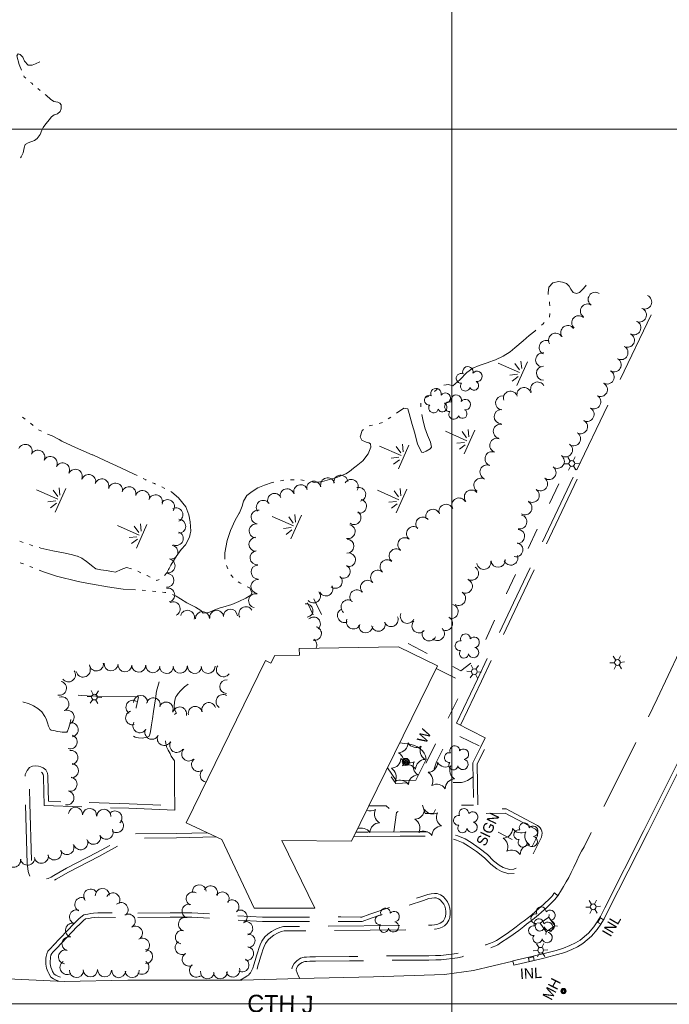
# Model space of a CAD drawing. Header units: feet. Extents: x 188980 to 191399, y 256000 to 258000.
# Tile 8 of 12: x 189753 to 190124, y 257000 to 257563. Entities that reach past the tile are written whole.
import ezdxf
from ezdxf.enums import TextEntityAlignment as Align

# ---------------------------------------------------------------- set-up
doc = ezdxf.new("R2010")
doc.units = ezdxf.units.FT
doc.header["$MEASUREMENT"] = 0
for name, pattern in [('DGN Style 3', [57.341036, 40.957883, -16.383153]), ('DGN Style 4', [65.573571, 32.766307, -16.383153, 0.040958, -16.383153]), ('DGN Style 5', [28.670518, 12.287365, -16.383153]), ('DGN Style 6', [77.901894, 0.040958, -16.383153, 28.670518, -16.383153, 0.040958, -16.383153])]:
    doc.linetypes.add(name, pattern=pattern)
for name, color, linetype, lineweight in [('E_DRN_Grate', 151, 'Continuous', 0), ('E_DWY', 73, 'DGN Style 3', 0), ('E_LAND_Vegetation', 21, 'Continuous', 0), ('E_MAP_GridLines', 251, 'Continuous', 0), ('E_MISCPROP', 40, 'Continuous', 0), ('E_MISCPROP_HvyLine', 54, 'Continuous', 13), ('E_MISCPROP_Railing', 40, 'Continuous', 0), ('E_PATH_Sidewalk', 73, 'DGN Style 5', 0), ('E_RDWY', 40, 'Continuous', 13), ('E_RDWY_Name', 221, 'Continuous', 0), ('E_UTL_AboveGroundPipe', 40, 'DGN Style 4', 0), ('E_WTR', 251, 'DGN Style 6', 0)]:
    doc.layers.add(name, color=color, linetype=linetype, lineweight=lineweight)
doc.styles.add('Style-IGR_FONT_0', font='IGR_FONT_0.shx')

# ---------------------------------------------------------------- blocks, each defined once
blk = doc.blocks.new('WAL_1')
at = {"layer": 'E_MISCPROP_Railing', "color": 40, "linetype": 'Continuous', "lineweight": 0, "style": 'Style-IGR_FONT_0'}
blk.add_text('W', height=6, rotation=0, dxfattribs=at).set_placement((-2.27, -0.34), align=Align.MIDDLE_LEFT)
blk = doc.blocks.new('INLT')
at = {"layer": 'E_MISCPROP_Railing', "color": 40, "linetype": 'Continuous', "lineweight": 0, "flags": 128}
blk.add_lwpolyline([(3, -2), (3, 0), (0, 0), (0, -2), (3, -2)], dxfattribs=at)
blk = doc.blocks.new('INL')
at = {"layer": 'E_MISCPROP_Railing', "color": 40, "linetype": 'Continuous', "lineweight": 0, "style": 'Style-IGR_FONT_0'}
blk.add_text('INL', height=6, rotation=360, dxfattribs=at).set_placement((-5.74, -3.01))
blk = doc.blocks.new('INL_1')
at = {"layer": 'E_MISCPROP_Railing', "color": 40, "linetype": 'Continuous', "lineweight": 0, "style": 'Style-IGR_FONT_0'}
blk.add_text('INL', height=6, rotation=360, dxfattribs=at).set_placement((-5.74, -3.01))
blk = doc.blocks.new('MHO_4')
at = {"layer": 'E_DRN_Grate', "color": 20, "linetype": 'Continuous', "lineweight": 0}
for centre, radius in [((0.06, 0.01), 1.5), ((0.07, 0.01), 1.22), ((0.06, 0), 0.968), ((0.03, -0.01), 0.605)]:
    blk.add_circle(centre, radius, dxfattribs=at)
blk = doc.blocks.new('MHT_4')
at = {"layer": 'E_DRN_Grate', "color": 20, "linetype": 'Continuous', "lineweight": 0, "style": 'Style-IGR_FONT_0'}
blk.add_text('MH', height=6, rotation=0, dxfattribs=at).set_placement((-0.08, -3.13), align=Align.CENTER)
blk = doc.blocks.new('LTP_1')
at = {"layer": 'E_MISCPROP', "color": 20, "linetype": 'Continuous', "lineweight": 0}
for p, q in [((-1.63, 0.07), (-4.24, 0.14)), ((-0.8, 1.43), (-2, 3.73)), ((0.9, 1.42), (2.27, 3.65)), ((-0.88, -1.42), (-2.24, -3.61)), ((0.76, -1.47), (2, -3.65)), ((1.64, -0.02), (4.16, -0.09))]:
    blk.add_line(p, q, dxfattribs=at)
blk.add_circle((0, 0), 1.64, dxfattribs=at)
blk = doc.blocks.new('PED')
at = {"layer": 'E_UTL_AboveGroundPipe', "color": 101, "linetype": 'Continuous', "lineweight": 13}
for p, q in [((-3.12, 2.9), (-4.18, 3.96)), ((2.88, 2.9), (3.94, 3.96)), ((-4.18, -4.16), (-3.12, -3.1)), ((3.95, -4.16), (2.88, -3.1))]:
    blk.add_line(p, q, dxfattribs=at)
at = {"layer": 'E_UTL_AboveGroundPipe', "color": 101, "linetype": 'Continuous', "lineweight": 13, "flags": 128}
blk.add_lwpolyline([(-3.12, -3.1), (2.88, -3.1), (2.88, 2.9), (-3.12, 2.9)], close=True, dxfattribs=at)
blk = doc.blocks.new('LTP_2')
at = {"layer": 'E_MISCPROP', "color": 20, "linetype": 'Continuous', "lineweight": 0}
for p, q in [((-1.64, 0.07), (-4.24, 0.14)), ((-0.8, 1.43), (-2, 3.73)), ((0.9, 1.42), (2.27, 3.65)), ((-0.88, -1.42), (-2.24, -3.61)), ((0.76, -1.47), (2, -3.65)), ((1.64, -0.02), (4.16, -0.09))]:
    blk.add_line(p, q, dxfattribs=at)
blk.add_circle((0, 0), 1.64, dxfattribs=at)
blk = doc.blocks.new('TREE')
at = {"layer": 'E_LAND_Vegetation', "color": 93, "linetype": 'Continuous', "lineweight": 0}
for centre, radius, start, end in [((-1.47, 4.28), 2.78, 1.3946, 209.1676), ((-4.47, 0.2), 2.78, 78.0716, 279.0826), ((3.57, 2.42), 2.97, 278.4237, 139.6576), ((-2.01, -4.2), 2.61, 140.7797, 358.7123), ((3.46, -3.43), 2.97, 196.0745, 79.0478)]:
    blk.add_arc(centre, radius, start, end, dxfattribs=at)
blk = doc.blocks.new('PINEL')
at = {"layer": 'E_LAND_Vegetation', "color": 93, "linetype": 'Continuous', "lineweight": 0}
for centre, start, end in [((-8.14, 7.32), 275.2113, 0.9762), ((2.26, 10.71), 215.2113, 300.9762), ((10.41, 3.41), 155.2113, 240.9763), ((-10.4, -3.39), 335.2113, 60.9762), ((-2.25, -10.7), 35.2113, 120.9763), ((8.15, -7.3), 95.2113, 180.9763)]:
    blk.add_arc(centre, 5.72, start, end, dxfattribs=at)
blk = doc.blocks.new('POLE')
at = {"layer": 'E_MISCPROP', "color": 20, "linetype": 'Continuous', "lineweight": 0}
for centre, radius in [((-0.01, 0.02), 2.02), ((-0.01, 0.03), 1.52), ((0, -0.01), 1.01), ((0, 0), 0.502)]:
    blk.add_circle(centre, radius, dxfattribs=at)
blk = doc.blocks.new('SIGN')
at = {"layer": 'E_MISCPROP', "color": 20, "linetype": 'Continuous', "lineweight": 0, "style": 'Style-IGR_FONT_0'}
blk.add_text('SIGN', height=6, rotation=359.9999, dxfattribs=at).set_placement((-9.61, -0.01), align=Align.MIDDLE_LEFT)
blk = doc.blocks.new('TREE_1')
at = {"layer": 'E_LAND_Vegetation', "color": 93, "linetype": 'Continuous', "lineweight": 0}
for centre, radius, start, end in [((-1.47, 4.28), 2.78, 1.3945, 209.1675), ((-4.47, 0.2), 2.78, 78.0715, 279.0826), ((3.57, 2.42), 2.97, 278.4236, 139.6575), ((-2.01, -4.2), 2.61, 140.7797, 358.7123), ((3.46, -3.43), 2.97, 196.0744, 79.0477)]:
    blk.add_arc(centre, radius, start, end, dxfattribs=at)
blk = doc.blocks.new('LTP_3')
at = {"layer": 'E_MISCPROP', "color": 20, "linetype": 'Continuous', "lineweight": 0}
for p, q in [((-1.64, 0.07), (-4.24, 0.14)), ((-0.8, 1.43), (-2, 3.73)), ((0.9, 1.42), (2.27, 3.65)), ((-0.88, -1.42), (-2.24, -3.61)), ((0.76, -1.47), (2, -3.65)), ((1.64, -0.02), (4.16, -0.09))]:
    blk.add_line(p, q, dxfattribs=at)
blk.add_circle((0, 0), 1.64, dxfattribs=at)
blk = doc.blocks.new('MARSH')
at = {"layer": 'E_WTR', "color": 161, "linetype": 'Continuous', "lineweight": 0}
for p, q in [((0.03, 15.02), (0.03, 1.6)), ((-1.34, 2.37), (-3.54, 6.22)), ((1.46, 2.37), (3.66, 6.22)), ((-6.13, 3.53), (-2.44, 1.44)), ((6.25, 3.53), (2.56, 1.44)), ((-7.39, -0.05), (7.4, -0.05))]:
    blk.add_line(p, q, dxfattribs=at)

msp = doc.modelspace()

# ---------------------------------------------------------------- linework, layer by layer
at = {"layer": 'E_DWY', "color": 51, "linetype": 'DGN Style 3', "lineweight": 0, "flags": 128}
for points in [[(190071.34, 257305.21), (190119.32, 257405.18)], [(190002.56, 257160.43), (190014.61, 257185.53), (190035.25, 257229.21), (190071.34, 257305.21)], [(190004.81, 257159.35), (190016.87, 257184.46), (190037.51, 257228.14), (190073.6, 257304.13), (190071.34, 257305.21)], [(190060.6, 257061.83), (190062.65, 257065.27), (190063.72, 257067.17), (190065.25, 257069.71), (190066.77, 257072.21), (190068.23, 257075.03), (190069.77, 257078.19), (190071.47, 257081.76), (190072.84, 257084.75), (190074.13, 257087.27), (190075.55, 257089.78), (190092.11, 257123.36), (190117.42, 257174.36), (190140.98, 257224.89), (190147.24, 257238.15), (190152.42, 257244.86)], [(189832.52, 257184.11), (189831.1, 257178.78), (189830.43, 257174.42), (189829.93, 257170.72), (189829.42, 257167.17), (189828.81, 257163.02), (189828.3, 257159.53), (189827.86, 257156.87), (189827.41, 257154.65), (189826.86, 257153.12), (189825.74, 257152.4), (189822.97, 257151.92), (189820.69, 257152.16), (189818.79, 257152.5), (189817.71, 257153.21), (189817.23, 257154.69), (189817.29, 257157.11), (189817.7, 257159.64), (189818.23, 257162.81), (189818.9, 257166.46), (189819.44, 257169.48), (189820.2, 257172.77), (189820.61, 257174.64), (189820.72, 257175.29), (189820.6, 257175.6), (189820.15, 257175.6), (189796.48, 257175.96), (189791.47, 257176.06), (189788.22, 257176.36), (189785.63, 257176.54), (189784.49, 257176.48), (189783.79, 257176.05), (189783.31, 257174.87), (189782.91, 257170.93), (189782.6, 257167.96), (189782.36, 257165.41), (189782.03, 257162.64), (189781.46, 257159.97), (189780.78, 257157.36), (189780.19, 257155.93), (189779.73, 257155.41), (189778.49, 257155.26), (189777.12, 257155.33), (189775.91, 257155.45), (189774.45, 257155.72), (189772.32, 257156.23), (189770.85, 257156.39), (189770.25, 257156.82), (189769.32, 257158.69), (189768.67, 257160.56), (189767.93, 257162.88), (189767.18, 257164.36), (189765.44, 257166.89), (189763.29, 257168.77), (189760.66, 257170.35), (189757.82, 257171.72), (189755.08, 257172.51), (189753.1, 257172.99), (189747.35, 257172.71), (189742.23, 257168.34)], [(189841.55, 257110.71), (189841.32, 257125.92), (189841.38, 257138.86), (189839.54, 257141.68), (189838.82, 257143.08), (189837.68, 257145.07), (189836.8, 257146.91), (189836.24, 257149.92), (189836.22, 257152.82), (189836.7, 257156.1), (189837.59, 257159.61), (189838.43, 257161.67), (189839.24, 257163), (189840.23, 257164.23), (189840.97, 257165.01), (189841.44, 257165.42), (189842.4, 257166.09), (189842.47, 257166.17), (189841.76, 257167.57), (189841.44, 257168.59), (189841.25, 257170.16), (189841.33, 257172.26), (189841.58, 257173.62), (189841.98, 257174.95), (189842.17, 257175.42), (189842.76, 257176.33), (189843.55, 257177.46), (189844.75, 257178.99), (189847.18, 257181.19), (189849.1, 257182.84)], [(190016.36, 257146.62), (190018.97, 257152.1), (190002.56, 257160.43)], [(189943.75, 257095.58), (189951.96, 257095.74), (189970.44, 257095.82), (189990.01, 257095.96), (189994.48, 257095.78), (189998.55, 257095.04), (190002.59, 257093.66), (190006.45, 257092.12), (190009.54, 257090.15), (190014.06, 257087.09), (190018.62, 257083.5), (190022.17, 257079.93), (190025.59, 257077.19), (190028.27, 257075.67), (190032.52, 257074.29), (190036.03, 257074.49), (190040.18, 257076.26), (190043.09, 257079.21), (190045.8, 257084.4), (190051.25, 257095.24), (190051.47, 257096.49), (190051.6, 257097.67), (190051.44, 257098.72), (190051.06, 257099.7), (190050.48, 257100.62), (190049.76, 257101.47), (190049.01, 257101.95), (190041.99, 257105.65), (190030.98, 257111.48), (190014.95, 257111.24), (190014.45, 257137.23), (190018.6, 257145.49)], [(189944.99, 257098.1), (189951.93, 257098.24), (189970.43, 257098.32), (189990.05, 257098.46), (189994.75, 257098.27), (189999.18, 257097.46), (190003.46, 257096), (190007.6, 257094.36), (190010.91, 257092.24), (190015.54, 257089.11), (190020.29, 257085.37), (190023.84, 257081.8), (190027, 257079.27), (190029.28, 257077.97), (190032.85, 257076.81), (190035.45, 257076.96), (190038.75, 257078.37), (190041.04, 257080.7), (190043.57, 257085.54), (190048.85, 257096.04), (190049, 257096.84), (190049.08, 257097.61), (190049.01, 257098.07), (190048.82, 257098.57), (190048.46, 257099.14), (190048.1, 257099.57), (190047.75, 257099.79), (190040.83, 257103.44), (190030.37, 257108.97), (190012.5, 257108.71), (190011.94, 257137.8), (190016.36, 257146.62)], [(189865.12, 257095.45), (189842.54, 257094.92), (189819.17, 257094.64), (189817.84, 257094.58), (189816.9, 257094.42), (189816.15, 257094.22), (189815.2, 257093.76), (189798.11, 257084.34), (189780.77, 257075.34), (189773.72, 257071.27), (189771.91, 257070.13), (189770, 257069.36), (189768.17, 257068.89), (189766.77, 257068.82), (189764.91, 257068.87), (189762.7, 257069.25), (189760.33, 257070.45), (189758.98, 257072.11), (189758.26, 257073.92), (189757.75, 257075.78), (189757.52, 257077.31), (189757.1, 257079.98), (189756.06, 257114.67), (189755.98, 257131.09), (189757.15, 257133.34), (189758.43, 257135.11), (189760.27, 257135.98), (189761.85, 257136.16), (189763.57, 257135.9), (189765.03, 257135.46), (189766.37, 257134.84), (189767.76, 257133.79), (189768.7, 257131.88), (189768.97, 257130.36), (189768.99, 257129.43), (189769.28, 257115.81), (189815.44, 257114.3), (189841.66, 257113.21)], [(189860.08, 257097.83), (189842.5, 257097.42), (189819.1, 257097.14), (189817.58, 257097.07), (189816.37, 257096.87), (189815.27, 257096.57), (189814.05, 257095.98), (189796.93, 257086.54), (189779.57, 257077.54), (189772.43, 257073.41), (189770.77, 257072.37), (189769.22, 257071.74), (189767.8, 257071.38), (189766.74, 257071.32), (189765.15, 257071.36), (189763.49, 257071.65), (189761.94, 257072.44), (189761.16, 257073.39), (189760.63, 257074.72), (189760.2, 257076.29), (189759.99, 257077.69), (189759.6, 257080.21), (189758.56, 257114.72), (189758.48, 257130.49), (189759.28, 257132.03), (189760.08, 257133.13), (189760.96, 257133.54), (189761.8, 257133.64), (189763.02, 257133.46), (189764.14, 257133.11), (189765.08, 257132.68), (189765.78, 257132.15), (189766.3, 257131.09), (189766.47, 257130.11), (189766.49, 257129.37), (189766.83, 257113.39), (189815.35, 257111.81), (189841.55, 257110.71)], [(189886.24, 257020.38), (189886.64, 257022.41), (189887.43, 257024.9), (189888.25, 257027.44), (189888.99, 257029.8), (189889.53, 257031.73), (189890.28, 257033.85), (189891.34, 257035.93), (189893.08, 257038.27), (189894.73, 257039.89), (189896.75, 257041.49), (189899.22, 257042.77), (189901.62, 257043.7), (189903.69, 257044.25), (189905.07, 257044.29), (189906.52, 257044.26), (189907.76, 257044.19), (189983.5, 257045.04), (189986.66, 257044.97), (189988.57, 257045.1), (189990.07, 257045.24), (189991.9, 257045.58), (189993.22, 257046.07), (189994.19, 257046.68), (189995.13, 257047.49), (189995.95, 257048.98), (189996.31, 257049.98), (189996.47, 257051.59), (189996.47, 257052.9), (189996.27, 257054.31), (189995.91, 257055.84), (189995.35, 257056.96), (189994.36, 257058.21), (189993.35, 257059.43), (189992.35, 257060.02), (189990.9, 257060.63), (189990.08, 257060.68), (189988.48, 257060.5), (189986.86, 257060.17), (189985.25, 257059.68), (189983.65, 257059.13), (189971.86, 257055.13), (189953.91, 257049.03), (189948.76, 257047.08)], [(189888.7, 257019.9), (189889.07, 257021.79), (189889.81, 257024.14), (189890.63, 257026.68), (189891.39, 257029.08), (189891.92, 257030.97), (189892.58, 257032.86), (189893.47, 257034.61), (189894.97, 257036.63), (189896.38, 257038.01), (189898.12, 257039.38), (189900.26, 257040.49), (189902.39, 257041.32), (189904.05, 257041.76), (189905.08, 257041.79), (189906.42, 257041.76), (189907.7, 257041.69), (189983.48, 257042.54), (189986.72, 257042.47), (189988.77, 257042.61), (189990.42, 257042.76), (189992.57, 257043.16), (189994.34, 257043.82), (189995.67, 257044.66), (189997.1, 257045.88), (189998.24, 257047.95), (189998.77, 257049.43), (189998.97, 257051.47), (189998.97, 257053.08), (189998.73, 257054.76), (189998.28, 257056.69), (189997.47, 257058.31), (189996.31, 257059.78), (189994.99, 257061.37), (189993.47, 257062.26), (189991.49, 257063.09), (189990.02, 257063.19), (189988.08, 257062.97), (189986.24, 257062.59), (189984.49, 257062.06), (189982.84, 257061.49), (189971.05, 257057.5), (189953.06, 257051.38), (189947.87, 257049.42)], [(190031.67, 257040.33), (190036.69, 257043.98), (190039.51, 257046.29), (190041.24, 257047.57), (190043.75, 257049.41), (190045.65, 257050.89), (190047.78, 257052.85), (190049.57, 257054.39), (190051.1, 257055.72), (190052.39, 257056.83), (190053.7, 257058.1), (190054.75, 257059.12), (190055.97, 257060.31), (190057.09, 257061.46), (190057.72, 257062.19), (190058.35, 257063.05), (190058.7, 257063.46), (190060.6, 257061.83)], [(190033.15, 257038.31), (190038.22, 257042), (190041.05, 257044.31), (190042.73, 257045.55), (190045.26, 257047.42), (190047.27, 257048.98), (190049.45, 257050.98), (190051.21, 257052.5), (190052.73, 257053.83), (190054.08, 257054.98), (190055.44, 257056.31), (190056.5, 257057.33), (190057.74, 257058.54), (190058.93, 257059.77), (190059.67, 257060.63), (190060.31, 257061.5), (190060.6, 257061.83)], [(189772.08, 257033.4), (189783.99, 257046.02), (189785.06, 257047.12), (189786.11, 257048.02), (189786.67, 257048.56), (189787.8, 257049.67), (189789.53, 257050.89), (189791.84, 257051.37), (189793.48, 257051.68), (189795.14, 257051.9), (189797.59, 257052.04), (189820.42, 257051.88)], [(189773.9, 257031.69), (189785.79, 257044.29), (189786.78, 257045.29), (189787.8, 257046.17), (189788.42, 257046.77), (189789.41, 257047.75), (189790.54, 257048.55), (189792.33, 257048.91), (189793.88, 257049.21), (189795.38, 257049.41), (189797.65, 257049.54), (189820.4, 257049.38)], [(189820.38, 257051.88), (189838.92, 257052.02), (189851.26, 257052.05), (189891.78, 257049.58), (189918.33, 257049.59), (189936.44, 257049.7), (189948.78, 257049.58)], [(189820.4, 257049.38), (189838.94, 257049.52), (189851.19, 257049.55), (189891.7, 257047.08), (189918.34, 257047.09), (189936.43, 257047.2), (189948.76, 257047.08)], [(189910.86, 257019.34), (189911.2, 257020.44), (189911.86, 257021.7), (189912.86, 257022.74), (189914.41, 257023.77), (189915.98, 257024.2), (189917.11, 257024.33), (189918.73, 257024.41), (189921.9, 257024.35), (189941.36, 257024.6), (189970.22, 257025), (189986.86, 257025.02), (189990.74, 257025.15), (189993.82, 257025.26), (189996.96, 257025.5), (190000.09, 257025.95), (190003.18, 257026.42), (190005.8, 257026.98), (190008.54, 257027.76), (190011.32, 257028.42), (190014.17, 257029.25), (190015.68, 257029.67), (190017.54, 257030.31), (190020.24, 257031.36), (190022.92, 257032.4), (190025.09, 257033.21), (190026.25, 257033.87), (190026.97, 257034.26), (190027.19, 257034.49), (190033.15, 257038.31)], [(190025.44, 257036.27), (190031.67, 257040.33)], [(189775.31, 257012.99), (189773.69, 257013.53), (189772.25, 257014.31), (189770.74, 257015.34), (189769.54, 257017.38), (189768.88, 257018.54), (189768.15, 257020.4), (189767.86, 257022.72), (189767.83, 257024.48), (189767.89, 257026.08), (189767.98, 257027.11), (189768.38, 257028.69), (189769.03, 257030.11), (189770.07, 257031.32), (189770.97, 257032.17), (189771.64, 257032.98), (189772.16, 257033.48)], [(189908.48, 257020.08), (189908.88, 257021.39), (189909.82, 257023.18), (189911.25, 257024.67), (189913.36, 257026.08), (189915.51, 257026.66), (189916.9, 257026.82), (189918.7, 257026.91), (189921.91, 257026.85), (189941.33, 257027.1), (189970.2, 257027.5), (189986.82, 257027.52), (189990.65, 257027.65), (189993.68, 257027.76), (189996.69, 257027.98), (189999.72, 257028.42), (190002.73, 257028.88), (190005.2, 257029.4), (190007.91, 257030.18), (190010.68, 257030.84), (190013.49, 257031.65), (190014.93, 257032.06), (190016.68, 257032.66), (190019.34, 257033.69), (190022.03, 257034.74), (190024.02, 257035.48), (190025.03, 257036.05), (190025.44, 257036.27), (190025.39, 257036.23)], [(189776.11, 257015.35), (189774.69, 257015.83), (189773.55, 257016.45), (189772.61, 257017.09), (189771.7, 257018.62), (189771.14, 257019.62), (189770.59, 257021.02), (189770.36, 257022.9), (189770.33, 257024.45), (189770.38, 257025.92), (189770.45, 257026.69), (189770.75, 257027.86), (189771.16, 257028.75), (189771.88, 257029.59), (189772.8, 257030.46), (189773.48, 257031.28), (189773.9, 257031.69)], [(189886.24, 257020.38), (189884.75, 257017.7), (189884.29, 257017.16), (189883.59, 257016.48), (189882.9, 257015.98), (189882.19, 257015.52), (189878.87, 257013.64)], [(189910.86, 257019.34), (189912, 257016.34), (189913, 257014.61)]]:
    msp.add_lwpolyline(points, dxfattribs=at)
at = {"layer": 'E_LAND_Vegetation', "color": 93, "linetype": 'Continuous', "lineweight": 0}
for centre, radius, start, end in [((190081.91, 257402.7), 4.02, 56.3703, 236.355), ((190110.22, 257401.14), 4.02, 247.1818, 67.1665), ((190077.44, 257396), 4.02, 56.0889, 236.0735), ((190072.5, 257389.33), 4.02, 48.8586, 228.8432), ((190107.21, 257393.71), 4.02, 246.4901, 66.4748), ((190066.23, 257383.67), 4.02, 36.5151, 216.4997), ((190104.02, 257386.47), 4.02, 243.055, 63.0396), ((190059.23, 257379.3), 4.02, 30.6534, 210.6381), ((190100.37, 257379.3), 4.02, 243.055, 63.0396), ((190053.89, 257375.19), 4.02, 64.8441, 244.8288), ((190096.65, 257372.21), 4.02, 242.2018, 62.1864), ((190051.89, 257368.09), 4.02, 80.8155, 260.8001), ((190052.33, 257360.46), 4.02, 90.6682, 270.6529), ((190092.74, 257365.24), 4.02, 240.5843, 60.5689), ((190088.73, 257358.3), 4.02, 239.9467, 59.9314), ((190049.02, 257351.43), 4.02, 26.7895, 206.7742), ((190084.91, 257351.12), 4.02, 242.5122, 62.4969), ((190028.96, 257343.48), 4.02, 83.8875, 263.8721), ((190033.46, 257346.19), 4.02, 15.7287, 195.7133), ((190041.19, 257348.28), 4.02, 14.7953, 194.7799), ((190081.12, 257344.09), 4.02, 240.9604, 60.9451), ((190028.15, 257335.68), 4.02, 89.5039, 269.4885), ((190077.26, 257336.95), 4.02, 242.9586, 62.9433), ((190027.67, 257327.27), 4.02, 78.2683, 258.2529), ((190073.56, 257329.88), 4.02, 241.2771, 61.2618), ((190069.54, 257323.02), 4.02, 238.7994, 58.7841), ((189756.04, 257315.81), 4, 336.1352, 156.1199), ((190025.62, 257319.24), 4.02, 71.0692, 251.0538), ((190064.93, 257316.62), 4.02, 234.7917, 54.7763), ((189763.2, 257312.5), 4, 333.2512, 153.2359), ((190022.93, 257311.6), 4.02, 69.6103, 249.595), ((190060.25, 257310.11), 4.02, 233.9608, 53.9454), ((189770.34, 257308.9), 4, 333.2512, 153.2359), ((189777.38, 257305.19), 4, 332.0871, 152.0718), ((190020.02, 257304), 4.02, 66.8487, 246.8334), ((189784.63, 257301.57), 4, 334.9266, 154.9113), ((189792.31, 257298.59), 4, 342.0799, 162.0646), ((189936.43, 257298.15), 4, 7.0568, 187.0415), ((190055.49, 257303.66), 4.02, 233.3366, 53.3213), ((189799.84, 257296.05), 4, 340.6724, 160.6571), ((189807.64, 257293.65), 4, 345.3831, 165.3678), ((189913.51, 257292.74), 4, 17.7561, 197.7408), ((189921, 257294.77), 4, 11.6239, 191.6086), ((189928.92, 257296.65), 4, 15.633, 195.6177), ((189942.4, 257295.78), 4, 328.3124, 148.2971), ((190016.58, 257296.43), 4.02, 59.2164, 239.201), ((190050.67, 257297.24), 4.02, 232.8299, 52.8146), ((189815.34, 257291.61), 4, 344.3138, 164.2985), ((189823.03, 257289.45), 4, 344.1849, 164.1696), ((189830.48, 257286.97), 4, 340.2876, 160.2723), ((189898.61, 257287.8), 4, 24.9651, 204.9498), ((189905.77, 257290.41), 4, 15.3917, 195.3763), ((189946.7, 257291.24), 4, 285.4586, 105.4433), ((190011.11, 257289.7), 4.02, 38.6948, 218.6794), ((190045.92, 257290.64), 4.02, 235.335, 55.3197), ((189837.36, 257284.23), 4, 324.8077, 144.7924), ((189892.09, 257283.78), 4, 33.7554, 213.7401), ((189947.11, 257284.48), 4, 255.7784, 75.7631), ((189996.59, 257281.51), 4.02, 20.7564, 200.741), ((190004.01, 257285.14), 4.02, 26.804, 206.7887), ((190041.76, 257283.53), 4.02, 240.8118, 60.7965), ((189842.19, 257279.55), 4, 295.8322, 115.8168), ((189889.23, 257278.29), 4, 81.7613, 261.7459), ((189943.98, 257278), 4, 235.7377, 55.7224), ((189989.07, 257278.66), 4.02, 20.7564, 200.741), ((190038.81, 257275.5), 4.02, 255.6846, 75.6692), ((189843.79, 257272.99), 4, 267.8909, 87.8755), ((189888.08, 257270.37), 4, 81.7613, 261.7459), ((189940.66, 257269.96), 4, 257.4023, 77.3869), ((189983.35, 257274.26), 4.02, 41.1236, 221.1083), ((189842.39, 257266.01), 4, 247.3226, 67.3073), ((189978.06, 257268.77), 4.02, 51.6314, 231.6161), ((190037.58, 257267.23), 4.02, 265.0315, 85.0162), ((189887.96, 257262.69), 4, 90.0017, 269.9864), ((189939.98, 257261.63), 4, 267.8674, 87.8521), ((189973.08, 257262.46), 4.02, 51.9486, 231.9333), ((190036.54, 257259.55), 4.02, 257.4737, 77.4584), ((189839.28, 257258.21), 4, 258.3452, 78.3298), ((189888.56, 257254.97), 4, 96.6833, 276.668), ((189940.92, 257253.8), 3.89, 255.0641, 75.0488), ((189968.11, 257256.09), 4.02, 50.7724, 230.7571), ((189837.67, 257250.38), 4, 258.3452, 78.3298), ((189962.91, 257249.82), 4.02, 48.0364, 228.0211), ((190018.25, 257252.39), 4.02, 189.9749, 9.9596), ((190026.37, 257253.55), 4.02, 185.5232, 5.5079), ((190033.66, 257254.8), 4.02, 201.4833, 21.4679), ((189837, 257242.1), 4, 267.0731, 87.0577), ((189889.14, 257246.8), 4, 91.4132, 271.3979), ((189937.94, 257247.16), 3.89, 242.1826, 62.1673), ((189957.53, 257243.84), 4.02, 48.0364, 228.0211), ((190011.19, 257246.17), 4.02, 237.0916, 57.0763), ((189889.07, 257238.58), 4, 84.9112, 264.8959), ((189933.43, 257241.41), 3.89, 229.3813, 49.366), ((189951.75, 257238.08), 4.02, 44.6761, 224.6607), ((190007.68, 257238.73), 4.02, 242.8056, 62.7903), ((189837.53, 257233.67), 4, 281.3303, 101.3149), ((189887.72, 257230.44), 4, 77.5232, 257.5078), ((189920.89, 257233.07), 3.89, 218.5343, 38.519), ((189927.98, 257237.07), 3.89, 207.3455, 27.3302), ((189945.63, 257232.65), 4.02, 40.8288, 220.8135), ((190003.83, 257231.76), 4.02, 240.6113, 60.596), ((189840.63, 257225.77), 4, 296.3898, 116.3745), ((189916.68, 257224.83), 3.89, 279.0047, 98.9894), ((189940.61, 257226.89), 4.02, 51.2304, 231.2151), ((189848.8, 257220.97), 4, 345.0647, 165.0493), ((189857.33, 257220.27), 4, 1.3639, 181.3486), ((189865.5, 257220.96), 4, 7.1261, 187.1107), ((189873.3, 257221.63), 4, 2.5708, 182.5555), ((189882.15, 257223.04), 4, 31.5623, 211.5469), ((189938.57, 257222), 4.02, 113.3835, 293.3681), ((189974.5, 257221.52), 4.02, 155.8978, 335.8825), ((189999.55, 257224.35), 4.02, 255.0947, 75.0794), ((189920.9, 257217.22), 3.89, 312.9936, 132.9783), ((189943.69, 257218.33), 4.02, 158.426, 338.4107), ((189957.93, 257217.01), 4.02, 194.3711, 14.3557), ((189965.21, 257219.65), 4.02, 202.0422, 22.0269), ((189981.17, 257216.07), 4.02, 138.2622, 318.2469), ((189996.39, 257217.45), 4.02, 243.3648, 63.3495), ((189921.5, 257211.68), 3.89, 257.5565, 77.5412), ((189950.72, 257216.05), 4.02, 174.6727, 354.6574), ((189986.93, 257211.48), 4.02, 155.1967, 335.1814), ((189991.68, 257211.65), 4.02, 228.6786, 48.6633), ((189918.85, 257205.23), 3.89, 328.7679, 56.6975), ((189780.71, 257188.04), 4.02, 216.5957, 36.5804), ((189789.14, 257190.79), 4.02, 192.2572, 12.2419), ((189796.73, 257194.26), 3.98, 187.9061, 7.8907), ((189805.13, 257194.35), 3.98, 175.2077, 355.1924), ((189813.03, 257193.8), 3.98, 176.4475, 356.4322), ((189820.89, 257193.56), 3.98, 179.2517, 359.2364), ((189829.01, 257193.25), 3.98, 174.6705, 354.6552), ((189836.76, 257192.8), 3.98, 179.8935, 359.8782), ((189844.66, 257192.94), 3.98, 181.7874, 1.7721), ((189852.84, 257192.89), 3.98, 175.2776, 355.2623), ((189860.6, 257192.89), 3.98, 181.0062, 0.9908), ((189869.32, 257190.95), 3.98, 145.1899, 325.1745), ((189775.58, 257180.42), 4.02, 256.0113, 75.996), ((189871.29, 257181.33), 3.98, 86.852, 266.8367), ((189776.98, 257171.44), 4.02, 288.6188, 108.6035), ((189817.59, 257169.54), 3.98, 58.3192, 238.3039), ((189821.99, 257172.35), 3.98, 359.8578, 179.8425), ((189829.29, 257170.97), 3.98, 345.4981, 165.4828), ((189836.58, 257168.51), 3.98, 338.2996, 158.2843), ((189869.08, 257172.84), 3.98, 57.8959, 237.8806), ((189779.97, 257163.86), 4.02, 291.3445, 111.3292), ((189817.4, 257163.5), 3.98, 104.4187, 284.4034), ((189844.33, 257165.74), 3.98, 345.8349, 165.8195), ((189853.22, 257166.09), 3.98, 13.5215, 193.5061), ((189861.05, 257168.24), 3.98, 17.8261, 197.8108), ((189782.34, 257156.71), 4.02, 277.6467, 97.6314), ((189821.57, 257158.96), 3.98, 147.922, 327.9067), ((189828.42, 257155.21), 3.98, 152.1707, 332.1554), ((189781.68, 257149.74), 4.02, 252.5961, 72.5808), ((189835.52, 257151.68), 3.98, 153.1235, 333.1082), ((189782.14, 257140.85), 4.02, 278.9543, 98.9389), ((189842.67, 257147.69), 3.98, 146.8737, 326.8583), ((189849.48, 257142.79), 3.98, 134.8043, 314.789), ((189855.12, 257136.8), 3.98, 127.4437, 307.4283), ((189782.55, 257133.31), 4.02, 265.7918, 85.7765), ((189860.02, 257130.66), 3.98, 130.1649, 261.7619), ((189781.63, 257125.56), 4.02, 259.5716, 79.5563), ((189779.85, 257117.79), 4.02, 257.7117, 77.6964), ((189784.82, 257108.42), 4.02, 354.8848, 174.8695), ((189792.84, 257107.75), 4.02, 354.8535, 174.8382), ((189801, 257107.27), 4.02, 358.5429, 178.5276), ((189953.56, 257116.05), 5.72, 246.1025, 298.9494), ((189961.44, 257108.46), 5.72, 153.1845, 238.9495), ((189807.29, 257106.31), 4.02, 314.8158, 134.8005), ((189808.19, 257101.9), 4.02, 232.6888, 52.6735), ((189802.28, 257098.12), 4.02, 206.5389, 26.5235), ((189948.3, 257094.81), 5.72, 33.1845, 114.3289), ((189958.81, 257097.84), 5.72, 93.1845, 178.9495), ((189795.11, 257095.25), 4.02, 197.8902, 17.8749), ((189779.87, 257089.37), 4.02, 205.7259, 25.7106), ((189787.75, 257092.15), 4.02, 196.8804, 16.8651), ((189749.38, 257082.09), 4.02, 188.721, 8.7057), ((189757.41, 257083.29), 4.02, 186.7484, 6.7331), ((189765.24, 257084.41), 4.02, 190.3735, 10.3582), ((189772.69, 257086.28), 4.02, 199.6002, 19.5849), ((189793.45, 257061.6), 4.02, 38.354, 218.3387), ((189800.11, 257061.98), 4.02, 2.8163, 182.801), ((189855.52, 257064.24), 3.91, 2.9323, 182.917), ((189862.08, 257063.57), 3.91, 334.3878, 154.3725), ((189788.4, 257056.82), 4.02, 64.056, 244.0407), ((189806.18, 257059.43), 4.02, 329.6697, 149.6544), ((189851.97, 257060.06), 3.91, 62.081, 242.0657), ((189868.69, 257060.09), 3.91, 325.2305, 145.2152), ((189810.81, 257053.88), 4.02, 308.7102, 128.6949), ((189849.59, 257053.08), 3.91, 73.8132, 253.7979), ((189874.33, 257055.52), 3.91, 311.1178, 131.1025), ((189785.38, 257049.73), 4.02, 72.2571, 252.2417), ((189814.94, 257047.37), 4.02, 300.289, 120.2737), ((189847.53, 257045.55), 3.91, 73.9283, 253.913), ((189878.96, 257049.77), 3.91, 299.4869, 119.4716), ((189783.09, 257042.15), 4.02, 75.2064, 255.1911), ((189818.99, 257040.43), 4.02, 300.289, 120.2737), ((189882.17, 257043.16), 3.91, 287.5131, 107.4977), ((189781.04, 257034.38), 4.02, 75.2064, 255.1911), ((189823.01, 257033.52), 4.02, 299.4802, 119.4649), ((189845.74, 257038.18), 3.91, 80.1169, 260.1016), ((189883.49, 257036.11), 3.91, 271.6072, 91.5919), ((189845.61, 257032.16), 3.91, 121.3365, 301.3212), ((189882.73, 257028.77), 3.91, 260.3701, 80.3548), ((189779.1, 257026.85), 4.02, 81.9935, 261.9782), ((189824.83, 257027.05), 4.02, 270.4758, 90.4605), ((189849.67, 257025.48), 3.91, 121.3365, 301.3212), ((189779.91, 257020.83), 4.02, 122.9844, 302.969), ((189822.74, 257020.97), 4.02, 235.8528, 55.8375), ((189853.86, 257019.18), 3.91, 128.0093, 307.994), ((189880, 257022.19), 3.91, 241.6418, 61.6265), ((189785.38, 257019.12), 4.02, 176.6154, 356.6001), ((189793.25, 257019.45), 4.02, 180.7231, 0.7078), ((189801.41, 257019.48), 4.02, 177.3516, 357.3363), ((189809.47, 257019.01), 4.02, 176.0966, 356.0812), ((189817.23, 257019.05), 4.02, 183.4345, 3.4191), ((189860.14, 257018.27), 3.91, 171.9132, 351.8978), ((189867.53, 257018.2), 3.91, 183.5614, 3.5461), ((189874.79, 257019.28), 3.91, 196.1535, 16.1381)]:
    msp.add_arc(centre, radius, start, end, dxfattribs=at)
at = {"layer": 'E_MAP_GridLines', "color": 161, "linetype": 'Continuous', "lineweight": 0}
for p, q in [((190000, 256000), (190000, 258000)), ((189000, 257500), (191000, 257500)), ((189000, 257000), (191000, 257000))]:
    msp.add_line(p, q, dxfattribs=at)
at = {"layer": 'E_MISCPROP', "color": 20, "linetype": 'Continuous', "lineweight": 0}
msp.add_line((190034.35, 257093.95), (190026.38, 257098.13), dxfattribs=at)
at = {"layer": 'E_MISCPROP_HvyLine', "color": 241, "linetype": 'Continuous', "lineweight": 13, "flags": 128}
msp.add_lwpolyline([(189848.12, 257103.48), (189868.45, 257093.88), (189886.85, 257054.76), (189921.54, 257054.72), (189902.74, 257093.44), (189942.51, 257093.06), (189991.79, 257193.24), (189969.42, 257204.08), (189912.7, 257203.04), (189912.9, 257199.31), (189898.81, 257199.11), (189896.52, 257194.7), (189893.36, 257196.26)], close=True, dxfattribs=at)
at = {"layer": 'E_MISCPROP_Railing', "color": 40, "linetype": 'Continuous', "lineweight": 13, "flags": 128}
msp.add_lwpolyline([(189963.1, 257134.92), (189968.02, 257127.67), (189979.43, 257127.82), (189985.2, 257139.65), (189984.82, 257141.8), (189984.16, 257143.3), (189983.16, 257144.61), (189981.85, 257145.81), (189980.22, 257147.01), (189978.65, 257147.75), (189976.78, 257148.29), (189975.01, 257148.56), (189973.09, 257148.89), (189971.47, 257149.1), (189970.16, 257149.27)], dxfattribs=at)
at = {"layer": 'E_PATH_Sidewalk', "color": 51, "linetype": 'DGN Style 5', "lineweight": 0, "flags": 128}
for points in [[(189975.04, 257206.03), (189988.7, 257198.83), (190005.05, 257190.45), (190014.32, 257197.28), (190031.23, 257234.5), (190066.3, 257307.98), (190071.34, 257305.21)], [(189920.64, 257222.36), (189917.41, 257229.26)], [(189921.01, 257231.54), (189925.36, 257222.63)], [(189991.02, 257191.68), (190007.75, 257183.26), (189986.15, 257139.64), (189979.48, 257126.67), (189967.92, 257125.9), (189962.59, 257133.87)], [(190012.09, 257129.75), (190008.84, 257127.71), (190007.06, 257126.85), (190005.47, 257126.55), (190003, 257126.62), (190001.08, 257126.64), (189998.31, 257126.64), (189996.19, 257126.79), (189993.82, 257127.12), (189992.3, 257127.51), (189991.14, 257128.16), (189990.1, 257129.16), (189989.63, 257130.86), (189989.57, 257132.67), (189990.15, 257135.41), (189990.93, 257137.82), (189991.4, 257138.82), (189999.58, 257155.31), (190015.81, 257147.46)], [(189952.41, 257113.19), (189962.47, 257113.15), (189966.15, 257109.68), (189964.5, 257098.29)], [(189966.79, 257098.3), (189968.3, 257109.47), (189970.09, 257110.48), (189970.66, 257113.32), (189983.22, 257113.53), (189984.74, 257108.9), (189989.52, 257108.87), (189991.54, 257113.44), (190012.4, 257113.64)]]:
    msp.add_lwpolyline(points, dxfattribs=at)
at = {"layer": 'E_RDWY', "color": 21, "linetype": 'Continuous', "lineweight": 13, "flags": 128}
for points in [[(190174.45, 257231.23), (190160.17, 257200.94), (190136.43, 257152.48), (190109.75, 257099.13), (190087.34, 257054.86), (190084.86, 257049.91), (190083.12, 257046.95), (190081.1, 257044.15), (190078, 257040.45), (190073.39, 257036.53), (190070.59, 257034.84), (190067.48, 257033.33), (190063.76, 257031.8), (190059.63, 257030.61), (190052.66, 257028.79), (190045.65, 257027.11), (190034.87, 257024.57)], [(190176.71, 257230.16), (190162.42, 257199.86), (190138.67, 257151.37), (190111.99, 257098), (190089.57, 257053.74), (190087.06, 257048.72), (190085.21, 257045.58), (190083.07, 257042.62), (190079.78, 257038.68), (190074.85, 257034.49), (190071.78, 257032.64), (190068.5, 257031.05), (190064.59, 257029.44), (190060.3, 257028.19), (190053.27, 257026.36), (190046.23, 257024.68), (190035.44, 257022.14), (190034.87, 257024.57)], [(190034.89, 257024.47), (190012.38, 257019.08), (189995.69, 257016.77), (189955.24, 257015.52), (189912.79, 257014.61), (189879.89, 257013.64), (189841.25, 257013.6), (189814.62, 257013.53), (189778.22, 257012.81), (189742.1, 257014.53), (189714.13, 257015.25), (189676.11, 257015.78), (189634.86, 257017.24), (189634, 257017.19), (189631.6, 257017.49), (189628.96, 257018.24), (189626.82, 257018.93), (189624.85, 257019.8), (189622.33, 257021.04), (189620.58, 257022.05), (189619.86, 257022.63), (189619.35, 257023)]]:
    msp.add_lwpolyline(points, dxfattribs=at)
at = {"layer": 'E_WTR', "color": 161, "linetype": 'Continuous', "lineweight": 0, "flags": 128}
for points in [[(189764.44, 257538.51), (189761.97, 257537.24), (189759.91, 257536.56), (189757.64, 257536.56), (189755.67, 257538.88), (189754.64, 257541.01), (189753.12, 257542.69), (189751.94, 257542.94), (189751.15, 257541.85), (189752.52, 257536.88), (189753.8, 257533.7)], [(189755.27, 257530.43), (189755.5, 257529.92), (189756.36, 257529.03)], [(189759.06, 257526.67), (189759.73, 257526.16), (189760.45, 257525.55)], [(189763.2, 257523.24), (189764.6, 257522.12)], [(189767.36, 257519.82), (189768.1, 257519.18), (189770.49, 257517.01), (189772.39, 257515.72), (189774.57, 257515.3), (189775.9, 257514.85), (189776.49, 257513.86), (189776.61, 257511.58), (189776.04, 257509.99), (189774.46, 257508.65), (189772.53, 257508.09), (189770.96, 257506.99), (189769.79, 257505.3), (189767.98, 257503.26)], [(189767.98, 257503.26), (189767.79, 257503.05), (189766.34, 257500.86), (189765.49, 257499.42), (189764.53, 257496.86), (189762.92, 257494.52), (189761.23, 257493.43), (189757.71, 257492.17), (189756.02, 257491.2), (189755.36, 257489.35), (189754.78, 257486.49), (189753.67, 257484.1), (189753.33, 257483.54)], [(190055.05, 257405.47), (190054.94, 257406.47), (190055.41, 257409.66), (190057.72, 257412.11), (190060.84, 257412.84), (190063.28, 257412.53), (190065.53, 257411.65), (190067.1, 257410.17), (190067.97, 257408.41), (190069.38, 257406.52), (190071.23, 257405.96), (190073.01, 257406.65), (190074.92, 257408.58), (190076.45, 257410.21), (190076.84, 257410.72)], [(190056, 257399.01), (190055.87, 257400.51), (190055.73, 257401.17)], [(190055.86, 257392.51), (190055.88, 257392.54), (190056.05, 257394.67)], [(190051.26, 257387.87), (190052.18, 257388.77), (190052.81, 257389.4)], [(190022.25, 257367.1), (190023.26, 257367.45), (190024.97, 257368.08), (190029.38, 257370.16), (190033.27, 257372.77), (190035.95, 257374.9), (190040.71, 257379.04), (190044.16, 257381.93), (190047.36, 257384.54), (190047.97, 257385.02)], [(189995.42, 257353.6), (189998.08, 257354.05), (190000.47, 257353.16), (190004.59, 257356.69), (190008.55, 257360.83), (190011.98, 257363.28), (190015.57, 257364.89), (190019.58, 257366.17), (190022.25, 257367.1)], [(189984.64, 257346.61), (189986.74, 257347.19)], [(189990.05, 257350), (189991.39, 257351.18), (189991.72, 257351.4)], [(189982.24, 257341.23), (189982.24, 257341.24), (189982.24, 257343.41)], [(189968.3, 257337.67), (189972.59, 257340.44), (189974.84, 257340.12), (189975.54, 257337.41), (189977.24, 257331.1), (189978.75, 257326.27), (189979.69, 257322.19), (189980.25, 257320.04)], [(189980.25, 257320.04), (189982.52, 257315.29), (189983.47, 257315.06), (189985.34, 257315.92), (189987.5, 257317.26), (189988.25, 257318.22), (189987.75, 257321.06), (189986.11, 257324.99), (189984.59, 257329.22), (189983.37, 257334.04), (189982.81, 257336.91)], [(189754.39, 257335.3), (189755.96, 257334.14)], [(189759.07, 257331.82), (189760.5, 257330.5)], [(189952.71, 257330.47), (189954.63, 257330.79)], [(189958.4, 257331.67), (189960.24, 257332.29)], [(189963.53, 257334.31), (189965.12, 257335.43)], [(189763.52, 257328.11), (189765.28, 257327.27)], [(189768.82, 257325.69), (189771.39, 257324.58), (189775.38, 257322.52), (189777.04, 257321.58), (189784.85, 257318), (189794.38, 257313.82)], [(189945.25, 257307.37), (189949.07, 257310.34), (189952.1, 257314.31), (189953.67, 257318.28), (189953.46, 257320.02), (189952.54, 257320.59), (189950.87, 257321.12), (189948.56, 257322.15), (189947.62, 257324.1), (189948.68, 257327.74), (189949.5, 257328.33)], [(189794.38, 257313.82), (189794.61, 257313.72), (189801.44, 257310.62), (189810.77, 257306.31), (189817.95, 257303.03), (189819.97, 257302.02)], [(189919.33, 257298.51), (189921.35, 257298.05), (189925.92, 257298.65), (189933.96, 257300.79), (189939.41, 257302.98), (189941.38, 257304.37), (189943.65, 257306.13), (189944.45, 257306.75), (189945.25, 257307.37)], [(189823.45, 257300.29), (189825.01, 257299.51), (189825.19, 257299.43)], [(189828.76, 257297.89), (189830.02, 257297.34), (189830.53, 257297.1)], [(189878.5, 257280.76), (189880.04, 257284.41), (189880.75, 257287.25), (189882.65, 257290.62), (189885.83, 257292.88), (189888.98, 257294.94), (189892.79, 257296.56), (189897.12, 257297.95), (189898.17, 257298.18)], [(189901.97, 257298.99), (189903.9, 257299.25)], [(189907.76, 257299.58), (189909.71, 257299.62)], [(189913.58, 257299.44), (189915.51, 257299.23)], [(189834.05, 257295.45), (189835.47, 257294.79), (189835.82, 257294.64)], [(189839.3, 257292.95), (189839.92, 257292.52), (189843.6, 257289.33), (189847.77, 257284.18), (189849.51, 257279.57), (189850.39, 257275.47), (189850.67, 257270.18), (189850.36, 257268.69)], [(189870.24, 257254.24), (189870.17, 257257.87), (189871.57, 257264.82), (189873.33, 257270.6), (189875.97, 257276.43), (189878.39, 257280.49), (189878.5, 257280.76)], [(189850.36, 257268.69), (189849.96, 257266.79), (189847.59, 257262.41), (189845.2, 257259.72), (189842.31, 257255.78), (189840.74, 257253.2), (189839.24, 257250.67), (189838.27, 257248.79), (189837.98, 257248.28), (189837.04, 257246.47), (189835.7, 257244.89)], [(189754.78, 257263.76), (189752.97, 257264.45)], [(189760.3, 257261.9), (189758.45, 257262.48)], [(189790.86, 257253.06), (189790.54, 257253.32), (189788.44, 257254.75), (189785.86, 257255.92), (189785.71, 257255.9), (189782.36, 257256.94), (189777.85, 257257.77), (189771.8, 257258.99), (189764.86, 257260.5), (189764.02, 257260.76)], [(189753.17, 257252.17), (189754.31, 257251.75), (189754.99, 257251.48)], [(189816.77, 257248.74), (189813.83, 257249.34), (189810.84, 257248.21), (189807.57, 257246.72), (189805.47, 257247.12), (189802.35, 257247.66), (189799.28, 257248.13), (189796.39, 257248.71), (189793.95, 257250.55), (189790.86, 257253.06)], [(189758.6, 257250.05), (189760.41, 257249.33)], [(189764.04, 257247.94), (189766.53, 257246.98), (189773.97, 257244.38), (189786.31, 257241.45), (189791.16, 257240.48)], [(189822.06, 257246.31), (189820.35, 257247.25)], [(189871.79, 257248.67), (189871.14, 257250.5)], [(189791.16, 257240.48), (189794.43, 257239.83), (189802.97, 257238.33), (189811.97, 257237.12), (189819.06, 257236.67)], [(189827.38, 257243.93), (189825.71, 257244.76), (189825.63, 257244.8)], [(189832.67, 257242.66), (189831.18, 257242.08), (189830.87, 257242.23)], [(189874.84, 257243.79), (189873.62, 257245.3)], [(189879.43, 257240.26), (189878.75, 257240.64), (189877.8, 257241.32)], [(189822.94, 257236.42), (189824.87, 257236.22)], [(189828.74, 257235.82), (189830.67, 257235.62)], [(189834.55, 257235.32), (189835.91, 257235.23), (189836.23, 257235.2), (189836.48, 257235.13)], [(189864.8, 257225.38), (189865.33, 257225.62), (189868.02, 257226.48), (189868.96, 257226.74), (189874.22, 257228.25), (189878.14, 257229.92), (189882.14, 257231.86), (189884.95, 257233.65), (189885.64, 257235.14), (189884.49, 257237.81), (189882.88, 257238.47)], [(189840.17, 257233.92), (189842.35, 257233.01), (189844.77, 257231.56), (189848.39, 257229.29), (189853.35, 257226.81), (189856.52, 257224.89), (189857.78, 257223.25), (189860.94, 257223.7), (189864.8, 257225.38)]]:
    msp.add_lwpolyline(points, dxfattribs=at)

# ---------------------------------------------------------------- block references
at = {"layer": 'E_DRN_Grate', "color": 20, "linetype": 'Continuous', "lineweight": 0, "xscale": 1.000000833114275, "yscale": 1.000000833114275, "zscale": 1.000000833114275, "rotation": 62.68143015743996}
for name, p in [('MHT_4', (190056.99, 257008.67)), ('MHO_4', (190063.76, 257007.3))]:
    msp.add_blockref(name, p, dxfattribs=at)
at = {"layer": 'E_LAND_Vegetation', "color": 93, "linetype": 'Continuous', "lineweight": 0}
for name, p, xscale, yscale, zscale, rotation in [('TREE_1', (190009.74, 257357), 0.999998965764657, 0.999998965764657, 0.999998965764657, 64.71391415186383), ('TREE_1', (189991.58, 257344.56), 0.999998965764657, 0.999998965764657, 0.999998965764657, 64.71391415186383), ('TREE_1', (190003.09, 257340.87), 0.999998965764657, 0.999998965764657, 0.999998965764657, 64.71391415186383), ('TREE', (190009.05, 257204.38), 1.000001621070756, 1.000001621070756, 1.000001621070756, 357.9731987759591), ('PINEL', (189977.05, 257141.64), 1.000001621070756, 1.000001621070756, 1.000001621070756, 357.9731987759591), ('TREE', (190002.93, 257140.44), 1.000001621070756, 1.000001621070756, 1.000001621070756, 357.9731987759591), ('PINEL', (189972.95, 257132.81), 1.000001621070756, 1.000001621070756, 1.000001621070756, 357.9731987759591), ('PINEL', (189993.96, 257130.48), 1.000001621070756, 1.000001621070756, 1.000001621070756, 357.9731987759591), ('PINEL', (189986.4, 257103.65), 1.000001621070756, 1.000001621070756, 1.000001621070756, 357.9731987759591), ('TREE', (190008.15, 257104.55), 1.000001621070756, 1.000001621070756, 1.000001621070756, 357.9731987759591), ('PINEL', (190036.84, 257092.83), 1.000001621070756, 1.000001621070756, 1.000001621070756, 357.9731987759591), ('TREE', (190042.61, 257096.39), 1.000001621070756, 1.000001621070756, 1.000001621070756, 357.9731987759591), ('TREE', (189963.31, 257047.64), 1.000001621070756, 1.000001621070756, 1.000001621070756, 357.9731987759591), ('TREE', (190052.39, 257048.39), 1.000001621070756, 1.000001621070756, 1.000001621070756, 357.9731987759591), ('TREE', (190051.06, 257041.52), 1.000001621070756, 1.000001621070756, 1.000001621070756, 357.9731987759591)]:
    msp.add_blockref(name, p, dxfattribs=dict(at, xscale=xscale, yscale=yscale, zscale=zscale, rotation=rotation))
at = {"layer": 'E_MISCPROP', "color": 20, "linetype": 'Continuous', "lineweight": 0}
for name, p, xscale, yscale, zscale, rotation in [('LTP_3', (190068.56, 257308.86), 0.999998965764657, 0.999998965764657, 0.999998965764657, 64.71391415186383), ('LTP_1', (190094.6, 257195.13), 1.000002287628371, 1.000002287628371, 1.000002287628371, 65.43393794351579), ('LTP_2', (190012.8, 257189.88), 1.000001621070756, 1.000001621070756, 1.000001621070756, 357.9731987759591), ('LTP_2', (189795.58, 257175.39), 1.000001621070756, 1.000001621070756, 1.000001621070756, 357.9731987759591), ('POLE', (189973.64, 257138.32), 1.000001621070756, 1.000001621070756, 1.000001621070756, 357.9731987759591), ('SIGN', (190020.4, 257099.65), 0.999998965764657, 0.999998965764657, 0.999998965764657, 64.71391415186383), ('LTP_1', (190080.76, 257055.49), 1.000002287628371, 1.000002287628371, 1.000002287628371, 65.43393794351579), ('LTP_1', (190050.73, 257030.7), 1.000002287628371, 1.000002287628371, 1.000002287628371, 65.43393794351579)]:
    msp.add_blockref(name, p, dxfattribs=dict(at, xscale=xscale, yscale=yscale, zscale=zscale, rotation=rotation))
at = {"layer": 'E_MISCPROP_Railing', "color": 40, "linetype": 'Continuous', "lineweight": 0}
for name, p, xscale, yscale, zscale, rotation in [('WAL_1', (189983.11, 257151.85), 1.000000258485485, 1.000000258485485, 1.000000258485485, 63.14261682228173), ('INLT', (190086.71, 257048.12), 0.9999991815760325, 0.9999991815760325, 0.9999991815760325, 239.5494571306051), ('INL_1', (190090.95, 257044.34), 0.9999991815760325, 0.9999991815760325, 0.9999991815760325, 59.54945713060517), ('INLT', (190047.08, 257024.89), 1.000000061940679, 1.000000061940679, 1.000000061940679, 193.3222834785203), ('INL', (190044.66, 257017.53), 0.9999995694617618, 0.9999995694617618, 0.9999995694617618, 3.322247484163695)]:
    msp.add_blockref(name, p, dxfattribs=dict(at, xscale=xscale, yscale=yscale, zscale=zscale, rotation=rotation))
at = {"layer": 'E_UTL_AboveGroundPipe', "color": 101, "linetype": 'Continuous', "lineweight": 13, "xscale": 1.000001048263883, "yscale": 1.000001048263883, "zscale": 1.000001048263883, "rotation": 35.76920827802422}
msp.add_blockref('PED', (190054.69, 257045.56), dxfattribs=at)
at = {"layer": 'E_WTR', "color": 161, "linetype": 'Continuous', "lineweight": 0, "xscale": 1.000000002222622, "yscale": 1.000000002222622, "zscale": 1.000000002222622, "rotation": 65.99733667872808}
for p in [(190040.15, 257360.14), (190009.96, 257321.2), (189972.35, 257312.67), (189776.15, 257287.75), (189971.07, 257287.45), (189910.86, 257272.5), (189822.53, 257267.21)]:
    msp.add_blockref('MARSH', p, dxfattribs=at)

# ---------------------------------------------------------------- texts
at = {"layer": 'E_RDWY_Name', "style": 'Style-IGR_FONT_0', "width": 0.999107}
msp.add_text('CTH J', height=10, rotation=358.8624, dxfattribs=at).set_placement((189882.89, 256995.35))

doc.saveas('drawing.dxf')
